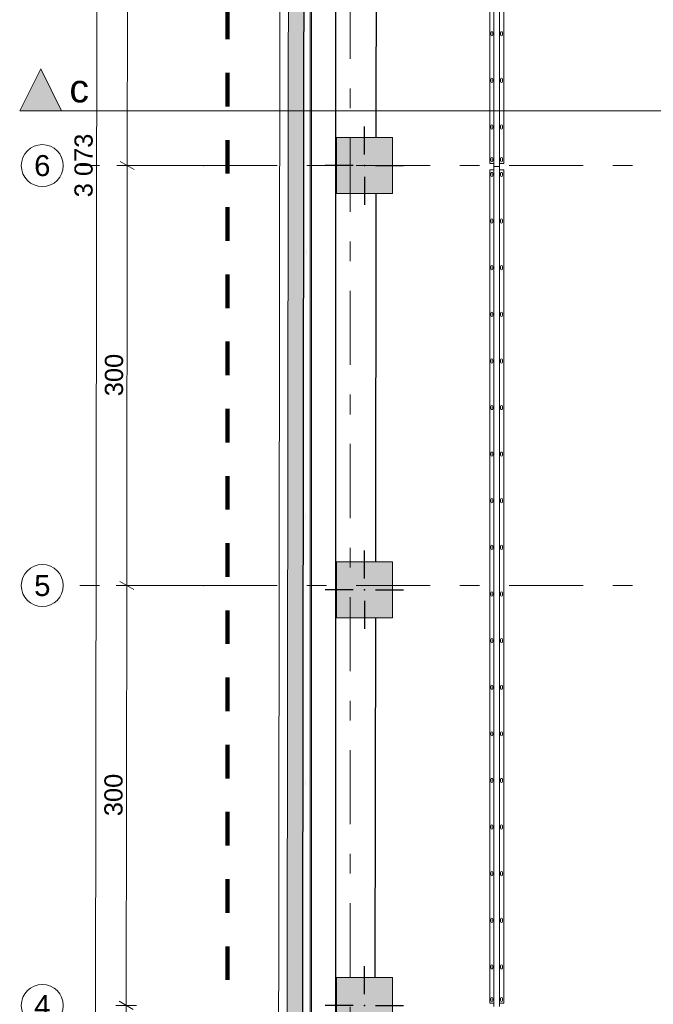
# Model space of a CAD drawing. Header units: centimetres. Extents: x -1436 to 1974, y -887 to 4352.
# Tile 10 of 105: x -194 to 259, y 935 to 1638. Entities that reach past the tile are written whole.
import ezdxf
from ezdxf.enums import TextEntityAlignment as Align

# ---------------------------------------------------------------- set-up
doc = ezdxf.new("R2010")
doc.units = ezdxf.units.CM
doc.header["$MEASUREMENT"] = 0
for name, pattern in [('Przerywana', [48, 24, -24]), ('Przerywana podwójnie', [109.361107, 52.916665, -21.166666, 14.111111, -21.166666]), ('Wipeout_Contour', [100, 0, -100])]:
    doc.linetypes.add(name, pattern=pattern)
for name, color, linetype, lineweight, true_color in [('00 - nowa technologia myjni_Nr_pióra__246', 7, 'Continuous', 20, 0x1db3b3), ('103-Z Zakres opracowania_Nr_pióra__255', 7, 'Continuous', 140, 0x00a400), ('280-A Dachy Powłoki_Nr_pióra__92', 7, 'Continuous', 20, 0xdfdfdf)]:
    doc.layers.add(name, color=color, linetype=linetype, lineweight=lineweight, true_color=true_color)
for name, color, linetype in [('131-Z Drogi', 7, 'Continuous'), ('280-A Dachy Powłoki', 7, 'Continuous'), ('299-A Wymiary Opisy', 7, 'Continuous'), ('410-K Osie główne', 7, 'Continuous'), ('420-K Ściany', 7, 'Continuous'), ('440-K Słupy', 7, 'Continuous'), ('460 - Stropy', 7, 'Continuous'), ('840-G Znaczniki ogólne', 7, 'Continuous')]:
    doc.layers.add(name, color=color, linetype=linetype)
for name, color, linetype, lineweight in [('131-Z Drogi_Nr_pióra__12', 7, 'Continuous', 13), ('299-A Wymiary Opisy_Nr_pióra__11', 7, 'Continuous', 0), ('410-K Osie główne_Nr_pióra__11', 7, 'Continuous', 0), ('410-K Osie główne_Nr_pióra__7', 7, 'Continuous', 20), ('420-K Ściany_Nr_pióra__13', 7, 'Continuous', 25), ('420-K Ściany_Nr_pióra__27', 7, 'Continuous', 20), ('440-K Słupy_Nr_pióra__20', 255, 'Continuous', 30), ('440-K Słupy_Nr_pióra__28', 7, 'Continuous', 20), ('460 - Stropy_Nr_pióra__12', 7, 'Continuous', 13), ('840-G Znaczniki ogólne_Nr_pióra__11', 7, 'Continuous', 0)]:
    doc.layers.add(name, color=color, linetype=linetype, lineweight=lineweight)
doc.styles.add('STYL_AUTOMATYCZNY_1', font='arial.ttf')
doc.styles.add('STYL_AUTOMATYCZNY_2', font='arial.ttf')
doc.dimstyles.new('STYL_AUTOMATYCZNY__1', dxfattribs={"dimtxt": 13, "dimasz": 7.6, "dimexe": 0.18, "dimexo": 0.0625, "dimgap": 0, "dimtad": 1, "dimdec": 0, "dimzin": 0, "dimdsep": 46, "dimtxsty": 'STYL_AUTOMATYCZNY_1', "dimblk": 'ARROWHEAD_2', "dimblk1": 'ARROWHEAD_2', "dimblk2": 'ARROWHEAD_2', "dimcen": 0.09, "dimclrd": 7, "dimclre": 7, "dimclrt": 7, "dimadec": 0, "dimazin": 0, "dimtfac": 1, "dimtdec": 4, "dimtmove": 0, "dimatfit": 3, "dimfxl": 0, "dimtolj": 1, "dimtzin": 0, "dimarcsym": 0})

# ---------------------------------------------------------------- blocks, each defined once
blk = doc.blocks.new('Strop_1_1', base_point=(-767, -887.29))
at = {"layer": '131-Z Drogi_Nr_pióra__12', "color": 7, "linetype": 'Continuous', "lineweight": 13, "flags": 128}
blk.add_lwpolyline([(10.58, 3058.7), (654.77, 3058.7), (654.7, 2747.25), (1099.75, 2747.81), (1099.75, 2276.77), (655.29, 2276.77), (658.07, 59.1), (784.69, 58.94), (784.63, 6.89), (6.75, 7.87)], close=True, dxfattribs=at)
blk = doc.blocks.new('Strop_2_1', base_point=(6.75, 7.87))
at = {"layer": '460 - Stropy_Nr_pióra__12', "color": 7, "linetype": 'Continuous', "lineweight": 13, "flags": 128}
blk.add_lwpolyline([(6.75, 7.87), (658.57, 7.05), (655.73, 2276.77), (655.14, 2747.25), (654.75, 3058.7), (10.58, 3058.7)], close=True, dxfattribs=at)
blk = doc.blocks.new('Ściana_2_1', base_point=(62.57, 3006.65))
at = {"layer": '420-K Ściany', "linetype": 'Continuous', "lineweight": 0, "true_color": 0x000000}
blk.add_hatch(color=18, dxfattribs=at).paths.add_polyline_path([(-4.13, 59.93), (58.87, 59.85), (59.19, 313.81), (32.2, 313.81), (32.2, 353.81), (59.24, 353.81), (59.56, 613.81), (32.2, 613.81), (32.2, 653.81), (59.61, 653.81), (59.94, 913.81), (32.2, 913.81), (32.2, 953.81), (59.99, 953.81), (60.31, 1210.81), (32.2, 1210.81), (32.2, 1250.81), (60.36, 1250.81), (60.69, 1513.81), (32.2, 1513.81), (32.2, 1553.81), (60.74, 1553.81), (61.07, 1813.81), (32.2, 1813.81), (32.2, 1853.81), (61.12, 1853.81), (61.45, 2113.81), (32.2, 2113.81), (32.2, 2153.81), (61.5, 2153.81), (61.82, 2413.81), (32.2, 2413.81), (32.2, 2453.81), (61.87, 2453.81), (62.2, 2716.81), (31.2, 2716.81), (31.2, 2756.81), (62.26, 2756.81), (62.57, 3006.65), (-0.43, 3006.65)])
at = {"layer": '420-K Ściany_Nr_pióra__27', "color": 7, "linetype": 'Continuous', "lineweight": 20, "flags": 128}
for points in [[(-0.35, 3069.65), (-4.21, -3.07)], [(60.74, 1553.81), (61.07, 1813.81)], [(60.36, 1250.81), (60.69, 1513.81)], [(59.99, 953.81), (60.31, 1210.81)]]:
    blk.add_lwpolyline(points, dxfattribs=at)
blk = doc.blocks.new('Ściana_13_1', base_point=(58.87, 59.85))
at = {"color": 254, "linetype": 'Wipeout_Contour', "lineweight": 0, "ltscale": 6138.335975}
blk.add_wipeout([(6.75, 9.87), (8.75, 9.86), (12.58, 3056.7), (10.58, 3056.7)], dxfattribs=at).dxf.layer = '420-K Ściany'
at = {"color": 254, "linetype": 'Wipeout_Contour', "lineweight": 0, "ltscale": 6142.025808}
blk.add_wipeout([(8.77, 19.86), (18.77, 19.85), (22.57, 3046.7), (12.57, 3046.7)], dxfattribs=at).dxf.layer = '420-K Ściany'
at = {"layer": '420-K Ściany_Nr_pióra__13', "color": 7, "linetype": 'Continuous', "lineweight": 25, "flags": 128}
blk.add_lwpolyline([(10.58, 3058.7), (6.75, 9.87)], dxfattribs=at)
at = {"color": 254, "linetype": 'Wipeout_Contour', "lineweight": 0, "ltscale": 6148.220068}
blk.add_wipeout([(18.77, 19.9), (18.82, 19.9), (22.62, 3046.65), (22.57, 3046.65)], dxfattribs=at).dxf.layer = '420-K Ściany'
at = {"color": 254, "linetype": 'Wipeout_Contour', "lineweight": 0, "ltscale": 61418.732381}
blk.add_wipeout([(22.57, 3006.65), (18.87, 59.9), (58.87, 59.85), (59.19, 313.81), (32.2, 313.81), (32.2, 353.81), (59.24, 353.81), (59.56, 613.81), (32.2, 613.81), (32.2, 653.81), (59.61, 653.81), (59.94, 913.81), (32.2, 913.81), (32.2, 953.81), (59.99, 953.81), (60.31, 1210.81), (32.2, 1210.81), (32.2, 1250.81), (60.36, 1250.81), (60.69, 1513.81), (32.2, 1513.81), (32.2, 1553.81), (60.74, 1553.81), (61.07, 1813.81), (32.2, 1813.81), (32.2, 1853.81), (61.12, 1853.81), (61.45, 2113.81), (32.2, 2113.81), (32.2, 2153.81), (61.5, 2153.81), (61.82, 2413.81), (32.2, 2413.81), (32.2, 2453.81), (61.87, 2453.81), (62.2, 2716.81), (31.2, 2716.81), (31.2, 2756.81), (62.26, 2756.81), (62.57, 3006.65)], dxfattribs=at).dxf.layer = '420-K Ściany'
at = {"layer": '420-K Ściany_Nr_pióra__13', "color": 7, "linetype": 'Continuous', "lineweight": 25, "flags": 128}
for points in [[(60.74, 1553.81), (61.07, 1813.81)], [(60.36, 1250.81), (60.69, 1513.81)], [(59.99, 953.81), (60.31, 1210.81)]]:
    blk.add_lwpolyline(points, dxfattribs=at)
blk = doc.blocks.new('Słup_5_1', base_point=(52.2, 1533.81))
at = {"layer": '440-K Słupy', "linetype": 'Continuous', "lineweight": 0, "true_color": 0x000000}
blk.add_hatch(color=18, dxfattribs=at).paths.add_polyline_path([(32.2, 1513.81), (72.2, 1513.81), (72.2, 1553.81), (32.2, 1553.81)])
at = {"layer": '440-K Słupy_Nr_pióra__20', "color": 255, "linetype": 'Continuous', "lineweight": 30}
for p, q in [((52.2, 1541.81), (52.2, 1561.81)), ((44.2, 1533.81), (24.2, 1533.81)), ((60.2, 1533.81), (80.2, 1533.81)), ((52.2, 1525.81), (52.2, 1505.81))]:
    blk.add_line(p, q, dxfattribs=at)
blk.add_point((52.2, 1533.81), dxfattribs=at)
at = {"layer": '440-K Słupy_Nr_pióra__28', "color": 7, "linetype": 'Continuous', "lineweight": 20, "flags": 128}
blk.add_lwpolyline([(32.2, 1513.81), (72.2, 1513.81), (72.2, 1553.81), (32.2, 1553.81)], close=True, dxfattribs=at)
blk = doc.blocks.new('Słup_6_1', base_point=(52.2, 1230.81))
at = {"layer": '440-K Słupy', "linetype": 'Continuous', "lineweight": 0, "true_color": 0x000000}
blk.add_hatch(color=18, dxfattribs=at).paths.add_polyline_path([(32.2, 1210.81), (72.2, 1210.81), (72.2, 1250.81), (32.2, 1250.81)])
at = {"layer": '440-K Słupy_Nr_pióra__20', "color": 255, "linetype": 'Continuous', "lineweight": 30}
for p, q in [((52.2, 1238.81), (52.2, 1258.81)), ((44.2, 1230.81), (24.2, 1230.81)), ((60.2, 1230.81), (80.2, 1230.81)), ((52.2, 1222.81), (52.2, 1202.81))]:
    blk.add_line(p, q, dxfattribs=at)
blk.add_point((52.2, 1230.81), dxfattribs=at)
at = {"layer": '440-K Słupy_Nr_pióra__28', "color": 7, "linetype": 'Continuous', "lineweight": 20, "flags": 128}
blk.add_lwpolyline([(32.2, 1210.81), (72.2, 1210.81), (72.2, 1250.81), (32.2, 1250.81)], close=True, dxfattribs=at)
blk = doc.blocks.new('Słup_7_1', base_point=(52.2, 933.81))
at = {"layer": '440-K Słupy', "linetype": 'Continuous', "lineweight": 0, "true_color": 0x000000}
blk.add_hatch(color=18, dxfattribs=at).paths.add_polyline_path([(32.2, 913.81), (72.2, 913.81), (72.2, 953.81), (32.2, 953.81)])
at = {"layer": '440-K Słupy_Nr_pióra__20', "color": 255, "linetype": 'Continuous', "lineweight": 30}
for p, q in [((52.2, 941.81), (52.2, 961.81)), ((44.2, 933.81), (24.2, 933.81)), ((60.2, 933.81), (80.2, 933.81)), ((52.2, 925.81), (52.2, 905.81))]:
    blk.add_line(p, q, dxfattribs=at)
blk.add_point((52.2, 933.81), dxfattribs=at)
at = {"layer": '440-K Słupy_Nr_pióra__28', "color": 7, "linetype": 'Continuous', "lineweight": 20, "flags": 128}
blk.add_lwpolyline([(32.2, 913.81), (72.2, 913.81), (72.2, 953.81), (32.2, 953.81)], close=True, dxfattribs=at)
blk = doc.blocks.new('Dach_1_1', base_point=(-10.18, 59.91))
at = {"layer": '280-A Dachy Powłoki_Nr_pióra__92', "color": 254, "linetype": 'Continuous', "lineweight": 20, "true_color": 0xdfdfdf, "flags": 128}
for points in [[(-10.18, 59.91), (-6.55, 3006.84)], [(13.45, 3006.84), (13.45, 59.93)], [(14.52, 59.93), (14.52, 3006.84)], [(31.49, 59.91), (31.49, 3006.82)], [(31.84, 3006.82), (31.84, 59.91)]]:
    blk.add_lwpolyline(points, dxfattribs=at)
blk = doc.blocks.new('Standardowy znacznik osi[16]_1', base_point=(-163, 933.81))
at = {"layer": '410-K Osie główne_Nr_pióra__7', "color": 7, "linetype": 'Continuous', "lineweight": 20}
blk.add_circle((-178, 933.81), 15, dxfattribs=at)
at = {"layer": '410-K Osie główne_Nr_pióra__11', "color": 7, "lineweight": 0, "style": 'STYL_AUTOMATYCZNY_2'}
for tag, p in [('AC_MarkerText_1_0', (-178, 941.31)), ('AC_MarkerText_1_1', (1154.92, 941.31))]:
    blk.add_attdef(tag, text='', height=15, dxfattribs=at).set_placement(p, align=Align.TOP_CENTER)
blk = doc.blocks.new('Standardowy znacznik osi[17]_1', base_point=(-163, 1233.81))
at = {"layer": '410-K Osie główne_Nr_pióra__11', "color": 7, "linetype": 'Przerywana podwójnie', "lineweight": 0}
for q in [(-163, 1233.81), (1039.92, 1233.81)]:
    blk.add_line((-63, 1233.81), q, dxfattribs=at)
blk.add_point((-63, 1233.81), dxfattribs=at)
blk.add_point((-63, 1233.81), dxfattribs=at)
at = {"layer": '410-K Osie główne_Nr_pióra__7', "color": 7, "linetype": 'Continuous', "lineweight": 20}
blk.add_circle((-178, 1233.81), 15, dxfattribs=at)
at = {"layer": '410-K Osie główne_Nr_pióra__11', "color": 7, "lineweight": 0, "style": 'STYL_AUTOMATYCZNY_2'}
for tag, p in [('AC_MarkerText_1_0', (-178, 1241.31)), ('AC_MarkerText_1_1', (1154.92, 1241.31))]:
    blk.add_attdef(tag, text='', height=15, dxfattribs=at).set_placement(p, align=Align.TOP_CENTER)
blk = doc.blocks.new('Standardowy znacznik osi[18]_1', base_point=(-163, 1533.81))
at = {"layer": '410-K Osie główne_Nr_pióra__11', "color": 7, "linetype": 'Przerywana podwójnie', "lineweight": 0}
for q in [(-163, 1533.81), (1039.92, 1533.81)]:
    blk.add_line((-63, 1533.81), q, dxfattribs=at)
blk.add_point((-63, 1533.81), dxfattribs=at)
blk.add_point((-63, 1533.81), dxfattribs=at)
at = {"layer": '410-K Osie główne_Nr_pióra__7', "color": 7, "linetype": 'Continuous', "lineweight": 20}
blk.add_circle((-178, 1533.81), 15, dxfattribs=at)
at = {"layer": '410-K Osie główne_Nr_pióra__11', "color": 7, "lineweight": 0, "style": 'STYL_AUTOMATYCZNY_2'}
for tag, p in [('AC_MarkerText_1_0', (-178, 1541.31)), ('AC_MarkerText_1_1', (1154.92, 1541.31))]:
    blk.add_attdef(tag, text='', height=15, dxfattribs=at).set_placement(p, align=Align.TOP_CENTER)
blk = doc.blocks.new('Standardowy znacznik osi[24]_1', base_point=(42.06, 3403.44))
at = {"layer": '410-K Osie główne_Nr_pióra__11', "color": 7, "linetype": 'Przerywana podwójnie', "lineweight": 0}
blk.add_line((42.06, 3303.44), (42.06, -165.65), dxfattribs=at)
at = {"layer": '410-K Osie główne_Nr_pióra__11', "color": 7, "lineweight": 0, "style": 'STYL_AUTOMATYCZNY_2'}
for tag, p in [('AC_MarkerText_1_0', (42.06, 3425.94)), ('AC_MarkerText_1_1', (42.06, -273.15))]:
    blk.add_attdef(tag, text='', height=15, rotation=360, dxfattribs=at).set_placement(p, align=Align.TOP_CENTER)
blk = doc.blocks.new('*D80')
at = {"layer": '299-A Wymiary Opisy_Nr_pióra__11', "color": 7, "linetype": 'Continuous', "lineweight": 0}
for p, q in [((62.4, 2870.08), (62.38, 2855.08)), ((65.28, 2867.58), (59.49, 2857.58)), ((618.3, 2856.88), (624.09, 2866.88)), ((621.21, 2869.38), (621.19, 2854.38)), ((62.39, 2862.58), (57.5, 2862.59)), ((621.2, 2861.88), (62.39, 2862.58)), ((626.09, 2861.87), (621.2, 2861.88))]:
    blk.add_line(p, q, dxfattribs=at)
at = {"layer": '299-A Wymiary Opisy_Nr_pióra__11', "color": 7, "lineweight": 0, "insert": (326.92, 2864.85), "char_height": 13, "attachment_point": 7, "rotation": 359.92802, "style": 'STYL_AUTOMATYCZNY_1'}
blk.add_mtext('\\A1;{\\pql;\\fArial|b0|i0|c238|p0;\\W1.000000;559}', dxfattribs=at)
blk = doc.blocks.new('ARROWHEAD_2')
at = {"color": 0, "linetype": 'Continuous', "lineweight": 0}
for p, q in [((0, 0), (-1, 0)), ((-0.378, -0.655), (0.378, 0.655))]:
    blk.add_line(p, q, dxfattribs=at)
blk = doc.blocks.new('*D97')
at = {"layer": '299-A Wymiary Opisy_Nr_pióra__11', "color": 7, "linetype": 'Continuous', "lineweight": 0}
for p, q in [((-116.56, 2133.91), (-116.93, 1833.91)), ((-111.94, 1831.01), (-121.93, 1836.8)), ((-124.43, 1833.92), (-109.43, 1833.9)), ((-116.93, 1833.91), (-117.31, 1533.91)), ((-124.81, 1533.92), (-109.81, 1533.9)), ((-112.31, 1531.02), (-122.31, 1536.81)), ((-117.31, 1533.91), (-117.69, 1233.91))]:
    blk.add_line(p, q, dxfattribs=at)
at = {"layer": '299-A Wymiary Opisy_Nr_pióra__11', "color": 7, "lineweight": 0, "insert": (-119.74, 1669.04), "char_height": 13, "attachment_point": 7, "rotation": 89.92802, "style": 'STYL_AUTOMATYCZNY_1'}
blk.add_mtext('\\A1;{\\pql;\\fArial|b0|i0|c238|p0;\\W1.000000;300}', dxfattribs=at)
blk = doc.blocks.new('*D98')
at = {"layer": '299-A Wymiary Opisy_Nr_pióra__11', "color": 7, "linetype": 'Continuous', "lineweight": 0}
for p, q in [((-112.31, 1531.02), (-122.31, 1536.81)), ((-117.31, 1533.91), (-117.69, 1233.91)), ((-112.69, 1231.02), (-122.68, 1236.8))]:
    blk.add_line(p, q, dxfattribs=at)
at = {"layer": '299-A Wymiary Opisy_Nr_pióra__11', "color": 7, "lineweight": 0, "insert": (-120.12, 1369.04), "char_height": 13, "attachment_point": 7, "rotation": 89.92802, "style": 'STYL_AUTOMATYCZNY_1'}
blk.add_mtext('\\A1;{\\pql;\\fArial|b0|i0|c238|p0;\\W1.000000;300}', dxfattribs=at)
blk = doc.blocks.new('*D99')
at = {"layer": '299-A Wymiary Opisy_Nr_pióra__11', "color": 7, "linetype": 'Continuous', "lineweight": 0}
for p, q in [((-117.31, 1533.91), (-117.69, 1233.91)), ((-125.19, 1233.92), (-110.19, 1233.9)), ((-112.69, 1231.02), (-122.68, 1236.8)), ((-117.69, 1233.91), (-118.06, 933.91)), ((-113.07, 931.01), (-123.06, 936.8))]:
    blk.add_line(p, q, dxfattribs=at)
at = {"layer": '299-A Wymiary Opisy_Nr_pióra__11', "color": 7, "lineweight": 0, "insert": (-120.49, 1069.04), "char_height": 13, "attachment_point": 7, "rotation": 89.92802, "style": 'STYL_AUTOMATYCZNY_1'}
blk.add_mtext('\\A1;{\\pql;\\fArial|b0|i0|c238|p0;\\W1.000000;300}', dxfattribs=at)
blk = doc.blocks.new('*D100')
at = {"layer": '299-A Wymiary Opisy_Nr_pióra__11', "color": 7, "linetype": 'Continuous', "lineweight": 0}
for p, q in [((-117.69, 1233.91), (-118.06, 933.91)), ((-113.07, 931.01), (-123.06, 936.8)), ((-125.56, 933.92), (-110.56, 933.9)), ((-118.06, 933.91), (-118.44, 633.92)), ((-113.44, 631.03), (-123.44, 636.81))]:
    blk.add_line(p, q, dxfattribs=at)
at = {"layer": '299-A Wymiary Opisy_Nr_pióra__11', "color": 7, "lineweight": 0, "insert": (-120.87, 769.04), "char_height": 13, "attachment_point": 7, "rotation": 89.92802, "style": 'STYL_AUTOMATYCZNY_1'}
blk.add_mtext('\\A1;{\\pql;\\fArial|b0|i0|c238|p0;\\W1.000000;300}', dxfattribs=at)
blk = doc.blocks.new('*D104')
at = {"layer": '299-A Wymiary Opisy_Nr_pióra__11', "color": 7, "linetype": 'Continuous', "lineweight": 0}
for p, q in [((-137.3, 3074.71), (-137.31, 3069.82)), ((-144.81, 3069.83), (-129.81, 3069.81)), ((-132.31, 3066.93), (-142.3, 3072.72)), ((-137.31, 3069.82), (-141.17, -2.9)), ((-148.67, -2.89), (-133.67, -2.91)), ((-146.16, 0), (-136.17, -5.79)), ((-141.17, -2.9), (-141.17, -7.79))]:
    blk.add_line(p, q, dxfattribs=at)
at = {"layer": '299-A Wymiary Opisy_Nr_pióra__11', "color": 7, "lineweight": 0, "insert": (-141.87, 1511.16), "char_height": 13, "attachment_point": 7, "rotation": 89.92802, "style": 'STYL_AUTOMATYCZNY_1'}
blk.add_mtext('\\A1;{\\pql;\\fArial|b0|i0|c238|p0;\\W1.000000;3\xa0073}', dxfattribs=at)
blk = doc.blocks.new('Płaszczyzna odcinająca_2_1', base_point=(-179.17, 1572.99))
at = {"layer": '840-G Znaczniki ogólne', "linetype": 'Continuous', "lineweight": 0, "true_color": 0x000000}
blk.add_hatch(color=18, dxfattribs=at).paths.add_polyline_path([(-194.17, 1572.99), (-164.17, 1572.99), (-179.17, 1602.99)])
at = {"layer": '840-G Znaczniki ogólne_Nr_pióra__11', "color": 7, "linetype": 'Continuous', "lineweight": 0}
blk.add_line((-164.17, 1572.99), (1247.5, 1572.99), dxfattribs=at)
at = {"layer": '840-G Znaczniki ogólne_Nr_pióra__11', "color": 7, "linetype": 'Continuous', "lineweight": 0, "flags": 128}
blk.add_lwpolyline([(-194.17, 1572.99), (-164.17, 1572.99), (-179.17, 1602.99)], close=True, dxfattribs=at)
at = {"layer": '840-G Znaczniki ogólne_Nr_pióra__11', "color": 7, "lineweight": 0, "insert": (-144.67, 1578.67), "char_height": 20, "attachment_point": 9, "style": 'STYL_AUTOMATYCZNY_1'}
blk.add_mtext('\\A1;{\\pqr;\\pt0;\\fArial|b0|i0|c238|p0;\\W1.000000;c}', dxfattribs=at)

msp = doc.modelspace()

# ---------------------------------------------------------------- linework, layer by layer
at = {"layer": '00 - nowa technologia myjni_Nr_pióra__246', "color": 132, "linetype": 'Continuous', "lineweight": 20, "true_color": 0x1db3b3}
for p, q in [((144.77, 2133.08), (144.77, 1533.08)), ((148.77, 2133.08), (148.77, 1533.08)), ((141.77, 2130.75), (141.77, 1535.4)), ((151.77, 2130.75), (151.77, 1535.4)), ((142.57, 1627.18), (142.57, 1628.78)), ((143.97, 1628.78), (143.97, 1627.18)), ((149.57, 1627.18), (149.57, 1628.78)), ((150.97, 1628.78), (150.97, 1627.18)), ((142.57, 1593.88), (142.57, 1595.48)), ((143.97, 1595.48), (143.97, 1593.88)), ((149.57, 1593.88), (149.57, 1595.48)), ((150.97, 1595.48), (150.97, 1593.88)), ((142.57, 1560.58), (142.57, 1562.18)), ((143.97, 1562.18), (143.97, 1560.58)), ((149.57, 1560.58), (149.57, 1562.18)), ((150.97, 1562.18), (150.97, 1560.58)), ((144.77, 1535.4), (141.77, 1535.4)), ((142.57, 1537.28), (142.57, 1538.88)), ((143.97, 1538.88), (143.97, 1537.28)), ((151.77, 1535.4), (148.77, 1535.4)), ((149.57, 1537.28), (149.57, 1538.88)), ((150.97, 1538.88), (150.97, 1537.28)), ((144.77, 1530.75), (141.77, 1530.75)), ((141.77, 1530.75), (141.77, 935.4)), ((142.57, 1526.68), (142.57, 1528.28)), ((143.97, 1528.28), (143.97, 1526.68)), ((144.77, 1533.08), (145.52, 1533.08)), ((144.77, 1533.08), (144.77, 933.08)), ((144.77, 1533.08), (145.52, 1533.08)), ((148.02, 1533.08), (145.52, 1533.08)), ((148.02, 1533.08), (145.52, 1533.08)), ((148.02, 1533.08), (148.77, 1533.08)), ((148.02, 1533.08), (148.77, 1533.08)), ((148.77, 1533.08), (148.77, 933.08)), ((151.77, 1530.75), (148.77, 1530.75)), ((149.57, 1526.68), (149.57, 1528.28)), ((150.97, 1528.28), (150.97, 1526.68)), ((151.77, 1530.75), (151.77, 935.4)), ((142.57, 1493.38), (142.57, 1494.98)), ((143.97, 1494.98), (143.97, 1493.38)), ((149.57, 1493.38), (149.57, 1494.98)), ((150.97, 1494.98), (150.97, 1493.38)), ((142.57, 1460.08), (142.57, 1461.68)), ((143.97, 1461.68), (143.97, 1460.08)), ((149.57, 1460.08), (149.57, 1461.68)), ((150.97, 1461.68), (150.97, 1460.08)), ((142.57, 1426.78), (142.57, 1428.38)), ((143.97, 1428.38), (143.97, 1426.78)), ((149.57, 1426.78), (149.57, 1428.38)), ((150.97, 1428.38), (150.97, 1426.78)), ((142.57, 1393.48), (142.57, 1395.08)), ((143.97, 1395.08), (143.97, 1393.48)), ((149.57, 1393.48), (149.57, 1395.08)), ((150.97, 1395.08), (150.97, 1393.48)), ((142.57, 1360.18), (142.57, 1361.78)), ((143.97, 1361.78), (143.97, 1360.18)), ((149.57, 1360.18), (149.57, 1361.78)), ((150.97, 1361.78), (150.97, 1360.18)), ((142.57, 1326.88), (142.57, 1328.48)), ((143.97, 1328.48), (143.97, 1326.88)), ((149.57, 1326.88), (149.57, 1328.48)), ((150.97, 1328.48), (150.97, 1326.88)), ((142.57, 1293.58), (142.57, 1295.18)), ((143.97, 1295.18), (143.97, 1293.58)), ((149.57, 1293.58), (149.57, 1295.18)), ((150.97, 1295.18), (150.97, 1293.58)), ((142.57, 1260.28), (142.57, 1261.88)), ((143.97, 1261.88), (143.97, 1260.28)), ((149.57, 1260.28), (149.57, 1261.88)), ((150.97, 1261.88), (150.97, 1260.28)), ((142.57, 1226.98), (142.57, 1228.58)), ((143.97, 1228.58), (143.97, 1226.98)), ((149.57, 1226.98), (149.57, 1228.58)), ((150.97, 1228.58), (150.97, 1226.98)), ((142.57, 1193.68), (142.57, 1195.28)), ((143.97, 1195.28), (143.97, 1193.68)), ((149.57, 1193.68), (149.57, 1195.28)), ((150.97, 1195.28), (150.97, 1193.68)), ((142.57, 1160.38), (142.57, 1161.98)), ((143.97, 1161.98), (143.97, 1160.38)), ((149.57, 1160.38), (149.57, 1161.98)), ((150.97, 1161.98), (150.97, 1160.38)), ((142.57, 1127.08), (142.57, 1128.68)), ((143.97, 1128.68), (143.97, 1127.08)), ((149.57, 1127.08), (149.57, 1128.68)), ((150.97, 1128.68), (150.97, 1127.08)), ((142.57, 1093.78), (142.57, 1095.38)), ((143.97, 1095.38), (143.97, 1093.78)), ((149.57, 1093.78), (149.57, 1095.38)), ((150.97, 1095.38), (150.97, 1093.78)), ((142.57, 1060.48), (142.57, 1062.08)), ((143.97, 1062.08), (143.97, 1060.48)), ((149.57, 1060.48), (149.57, 1062.08)), ((150.97, 1062.08), (150.97, 1060.48)), ((142.57, 1027.18), (142.57, 1028.78)), ((143.97, 1028.78), (143.97, 1027.18)), ((149.57, 1027.18), (149.57, 1028.78)), ((150.97, 1028.78), (150.97, 1027.18)), ((142.57, 993.88), (142.57, 995.48)), ((143.97, 995.48), (143.97, 993.88)), ((149.57, 993.88), (149.57, 995.48)), ((150.97, 995.48), (150.97, 993.88)), ((142.57, 960.58), (142.57, 962.18)), ((143.97, 962.18), (143.97, 960.58)), ((149.57, 960.58), (149.57, 962.18)), ((150.97, 962.18), (150.97, 960.58)), ((142.57, 937.28), (142.57, 938.88)), ((143.97, 938.88), (143.97, 937.28)), ((149.57, 937.28), (149.57, 938.88)), ((150.97, 938.88), (150.97, 937.28)), ((144.77, 935.4), (141.77, 935.4)), ((151.77, 935.4), (148.77, 935.4))]:
    msp.add_line(p, q, dxfattribs=at)
for centre, start, end in [((143.27, 1628.78), 0, 180), ((143.27, 1627.18), 180, 0), ((150.27, 1628.78), 0, 180), ((150.27, 1627.18), 180, 0), ((143.27, 1595.48), 0, 180), ((143.27, 1593.88), 180, 0), ((150.27, 1595.48), 0, 180), ((150.27, 1593.88), 180, 0), ((143.27, 1562.18), 0, 180), ((150.27, 1562.18), 0, 180), ((143.27, 1560.58), 180, 0), ((150.27, 1560.58), 180, 0), ((143.27, 1538.88), 0, 180), ((143.27, 1537.28), 180, 0), ((150.27, 1538.88), 0, 180), ((150.27, 1537.28), 180, 0), ((143.27, 1528.28), 0, 180), ((143.27, 1526.68), 180, 0), ((150.27, 1528.28), 0, 180), ((150.27, 1526.68), 180, 0), ((143.27, 1494.98), 0, 180), ((143.27, 1493.38), 180, 0), ((150.27, 1494.98), 0, 180), ((150.27, 1493.38), 180, 0), ((143.27, 1461.68), 0, 180), ((143.27, 1460.08), 180, 0), ((150.27, 1461.68), 0, 180), ((150.27, 1460.08), 180, 0), ((143.27, 1428.38), 0, 180), ((150.27, 1428.38), 0, 180), ((143.27, 1426.78), 180, 0), ((150.27, 1426.78), 180, 0), ((143.27, 1395.08), 0, 180), ((143.27, 1393.48), 180, 0), ((150.27, 1395.08), 0, 180), ((150.27, 1393.48), 180, 0), ((143.27, 1361.78), 0, 180), ((143.27, 1360.18), 180, 0), ((150.27, 1361.78), 0, 180), ((150.27, 1360.18), 180, 0), ((143.27, 1328.48), 0, 180), ((143.27, 1326.88), 180, 0), ((150.27, 1328.48), 0, 180), ((150.27, 1326.88), 180, 0), ((143.27, 1295.18), 0, 180), ((150.27, 1295.18), 0, 180), ((143.27, 1293.58), 180, 0), ((150.27, 1293.58), 180, 0), ((143.27, 1261.88), 0, 180), ((143.27, 1260.28), 180, 0), ((150.27, 1261.88), 0, 180), ((150.27, 1260.28), 180, 0), ((143.27, 1228.58), 0, 180), ((143.27, 1226.98), 180, 0), ((150.27, 1228.58), 0, 180), ((150.27, 1226.98), 180, 0), ((143.27, 1195.28), 0, 180), ((150.27, 1195.28), 0, 180), ((143.27, 1193.68), 180, 0), ((150.27, 1193.68), 180, 0), ((143.27, 1161.98), 0, 180), ((150.27, 1161.98), 0, 180), ((143.27, 1160.38), 180, 0), ((150.27, 1160.38), 180, 0), ((143.27, 1128.68), 0, 180), ((143.27, 1127.08), 180, 0), ((150.27, 1128.68), 0, 180), ((150.27, 1127.08), 180, 0), ((143.27, 1095.38), 0, 180), ((143.27, 1093.78), 180, 0), ((150.27, 1095.38), 0, 180), ((150.27, 1093.78), 180, 0), ((143.27, 1062.08), 0, 180), ((150.27, 1062.08), 0, 180), ((143.27, 1060.48), 180, 0), ((150.27, 1060.48), 180, 0), ((143.27, 1028.78), 0, 180), ((143.27, 1027.18), 180, 0), ((150.27, 1028.78), 0, 180), ((150.27, 1027.18), 180, 0), ((143.27, 995.48), 0, 180), ((143.27, 993.88), 180, 0), ((150.27, 995.48), 0, 180), ((150.27, 993.88), 180, 0), ((143.27, 962.18), 0, 180), ((143.27, 960.58), 180, 0), ((150.27, 962.18), 0, 180), ((150.27, 960.58), 180, 0), ((143.27, 938.88), 0, 180), ((143.27, 937.28), 180, 0), ((150.27, 938.88), 0, 180), ((150.27, 937.28), 180, 0)]:
    msp.add_arc(centre, 0.7, start, end, dxfattribs=at)

# ---------------------------------------------------------------- block references
at = {"layer": '131-Z Drogi', "color": 7, "linetype": 'Continuous', "lineweight": 13}
msp.add_blockref('Strop_1_1', (-767, -887.29), dxfattribs=at)
at = {"layer": '420-K Ściany', "color": 7, "lineweight": 20}
msp.add_blockref('Ściana_2_1', (62.57, 3006.65), dxfattribs=at)
at = {"layer": '460 - Stropy', "color": 7, "linetype": 'Continuous', "lineweight": 13}
msp.add_blockref('Strop_2_1', (6.75, 7.87), dxfattribs=at)

# ---------------------------------------------------------------- dimensions: what is measured, and where the dimension line sits
at = {"layer": '299-A Wymiary Opisy', "color": 7, "linetype": 'Continuous', "lineweight": 0}
for base, p1, p2, picture, middle in [((-141.17, -2.9), (-0.35, 3069.65), (-4.21, -3.07), '*D104', (-148.34, 1533.47)), ((-117.31, 1533.91), (-39.49, 1833.81), (-34.73, 1533.81), '*D97', (-126.22, 1683.89)), ((-118.06, 933.91), (-37.91, 1233.81), (-39.49, 933.81), '*D99', (-126.98, 1083.89)), ((-117.69, 1233.91), (-34.73, 1533.81), (-37.91, 1233.81), '*D98', (-126.6, 1383.89)), ((-118.44, 633.92), (-39.49, 933.81), (-29.97, 633.81), '*D100', (-127.35, 783.89))]:
    dim = msp.add_linear_dim(base=base, p1=p1, p2=p2, angle=269.92802, dimstyle='STYL_AUTOMATYCZNY__1', dxfattribs=at)
    dim.commit()
    dim.dimension.update_dxf_attribs({"geometry": picture, "text_midpoint": middle, "dimtype": 160, "text_rotation": 89.92802})

# ---------------------------------------------------------------- next in the draw order: block references
at = {"layer": '420-K Ściany', "color": 7, "lineweight": 20}
msp.add_blockref('Ściana_13_1', (58.87, 59.85), dxfattribs=at)

# ---------------------------------------------------------------- next in the draw order: linework, layer by layer
at = {"layer": '103-Z Zakres opracowania_Nr_pióra__255', "color": 94, "linetype": 'Przerywana', "lineweight": 140, "true_color": 0x00a400}
msp.add_lwpolyline([(-45.53, 3079.65), (654.37, 3079.65), (654.37, 2747.81), (1099.75, 2747.81), (1099.75, 2276.77), (655.29, 2276.77), (655.29, -103.95), (-45.53, -103.95)], close=True, dxfattribs=at)

# ---------------------------------------------------------------- next in the draw order: block references
at = {"layer": '280-A Dachy Powłoki', "color": 254, "linetype": 'Continuous', "lineweight": 20, "true_color": 0xdfdfdf}
msp.add_blockref('Dach_1_1', (-10.18, 59.91), dxfattribs=at)
at = {"layer": '410-K Osie główne', "color": 7, "linetype": 'Continuous', "lineweight": 20}
msp.add_blockref('Standardowy znacznik osi[24]_1', (42.06, 3403.44), dxfattribs=at)
ref = msp.add_blockref('Standardowy znacznik osi[18]_1', (-163, 1533.81), dxfattribs=at)
ref.add_attrib('AC_MarkerText_1', '6', dxfattribs={"layer": '410-K Osie główne_Nr_pióra__11', "color": 7, "lineweight": 0, "height": 15, "style": 'STYL_AUTOMATYCZNY_2'}).set_placement((-178, 1541.31), align=Align.TOP_CENTER)
ref = msp.add_blockref('Standardowy znacznik osi[17]_1', (-163, 1233.81), dxfattribs=at)
ref.add_attrib('AC_MarkerText_1', '5', dxfattribs={"layer": '410-K Osie główne_Nr_pióra__11', "color": 7, "lineweight": 0, "height": 15, "style": 'STYL_AUTOMATYCZNY_2'}).set_placement((-178, 1241.31), align=Align.TOP_CENTER)
ref = msp.add_blockref('Standardowy znacznik osi[16]_1', (-163, 933.81), dxfattribs=at)
ref.add_attrib('AC_MarkerText_1', '4', dxfattribs={"layer": '410-K Osie główne_Nr_pióra__11', "color": 7, "lineweight": 0, "height": 15, "style": 'STYL_AUTOMATYCZNY_2'}).set_placement((-178, 941.31), align=Align.TOP_CENTER)
at = {"layer": '440-K Słupy', "color": 7, "lineweight": 20}
for name, p in [('Słup_5_1', (52.2, 1533.81)), ('Słup_6_1', (52.2, 1230.81)), ('Słup_7_1', (52.2, 933.81))]:
    msp.add_blockref(name, p, dxfattribs=at)
at = {"layer": '840-G Znaczniki ogólne', "color": 7, "lineweight": 0}
msp.add_blockref('Płaszczyzna odcinająca_2_1', (-179.17, 1572.99), dxfattribs=at)

# ---------------------------------------------------------------- next in the draw order: dimensions: what is measured, and where the dimension line sits
at = {"layer": '299-A Wymiary Opisy', "color": 7, "linetype": 'Continuous', "lineweight": 0}
dim = msp.add_linear_dim(base=(62.39, 2862.58), p1=(621.38, 3006.65), p2=(60.72, 1533.25), angle=179.92802, dimstyle='STYL_AUTOMATYCZNY__1', dxfattribs=at)
dim.commit()
dim.dimension.update_dxf_attribs({"geometry": '*D80', "text_midpoint": (341.77, 2871.33), "dimtype": 160, "text_rotation": 359.92802})

doc.saveas('drawing.dxf')
